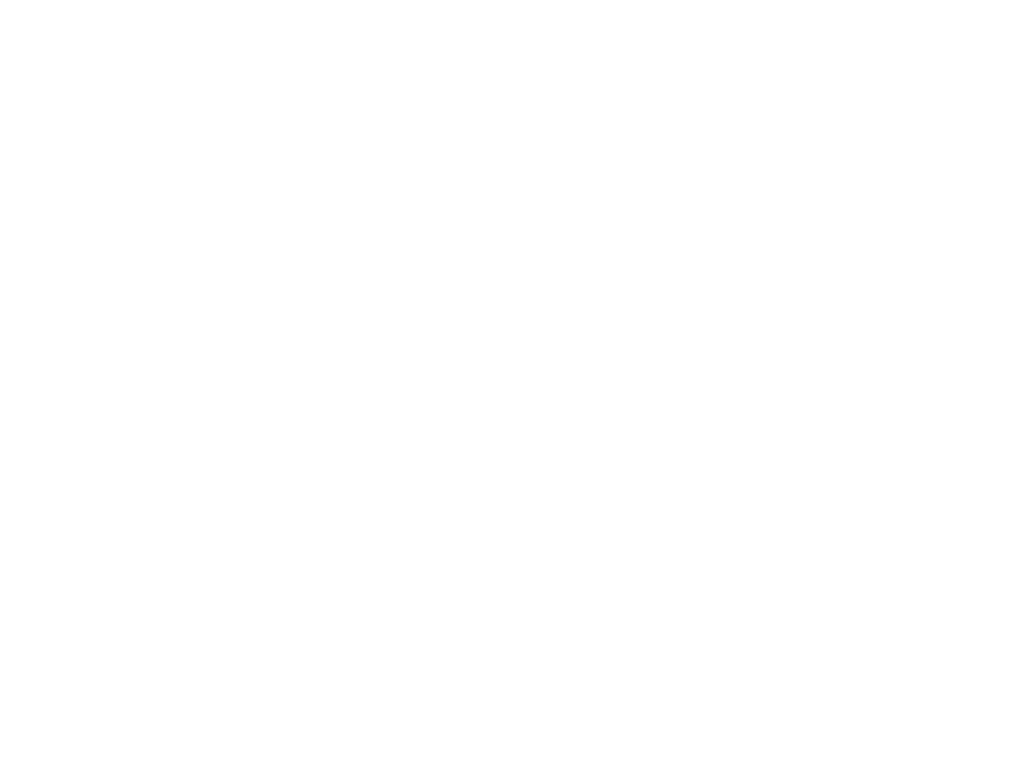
# Model space of a CAD drawing. Header units: millimetres. Extents: x 6528 to 149658, y 3342 to 12852.
# Tile 74 of 122: x 66778 to 69836, y 10242 to 12526. Entities that reach past the tile are written whole.
import ezdxf

# ---------------------------------------------------------------- set-up
doc = ezdxf.new("R2010")
doc.units = ezdxf.units.MM
doc.layers.add('R-TAB', color=1, linetype='Continuous')
doc.styles.get("Standard").update_dxf_attribs({"font": 'arial.ttf'})

msp = doc.modelspace()

# ---------------------------------------------------------------- texts
at = {"char_height": 30, "attachment_point": 1}
for s, width, insert in [('\\A1;\\pi26.02275,t296.02275;obrzeże betonowe 80x250 mm\\P\\pi48.96273,t318.96273;na ławie betonowej z betonu \\P\\pi191.79015,t461.79015;klasy C25/30', 621.06324, (62547.92, 11575.682)), ('\\A1;\\pi167.40747,t437.40747;zieleń trawiasta', 621.06324, (63135.718, 11423.482)), ('\\A1;\\pi152.99968,t422.99968;krawęźnik betonowy\\P\\pi78.92055,t348.92055;drogowy 150x300x1000 mm\\P\\pi15.14497,t285.14497;na ławie oporowej z betonu C25/30\\P\\pi242.66203,t512.66203;najazdowy', 680.22173, (59821.384, 10750.307)), ('\\A1;\\pi152.99968,t422.99968;krawęźnik betonowy\\P\\pi78.92055,t348.92055;drogowy 150x300x1000 mm\\P\\pi15.14497,t285.14497;na ławie oporowej z betonu C25/30', 680.22173, (62527.432, 10532.046))]:
    msp.add_mtext_dynamic_manual_height_columns(s, width=width, gutter_width=12.5, heights=[0], dxfattribs=dict(at, insert=insert))
at = {"layer": 'R-TAB', "color": 0, "ltscale": 24, "insert": (60725.6, 12501.876), "char_height": 75, "width": 2893.39795, "attachment_point": 1}
msp.add_mtext('\\pi114.75832;PRZEKRÓJ I-I PRZEZ POWIERZCHNIE UTWARDZONE\\P\\pi1332.28049; 1:25', dxfattribs=at)

doc.saveas('drawing.dxf')
